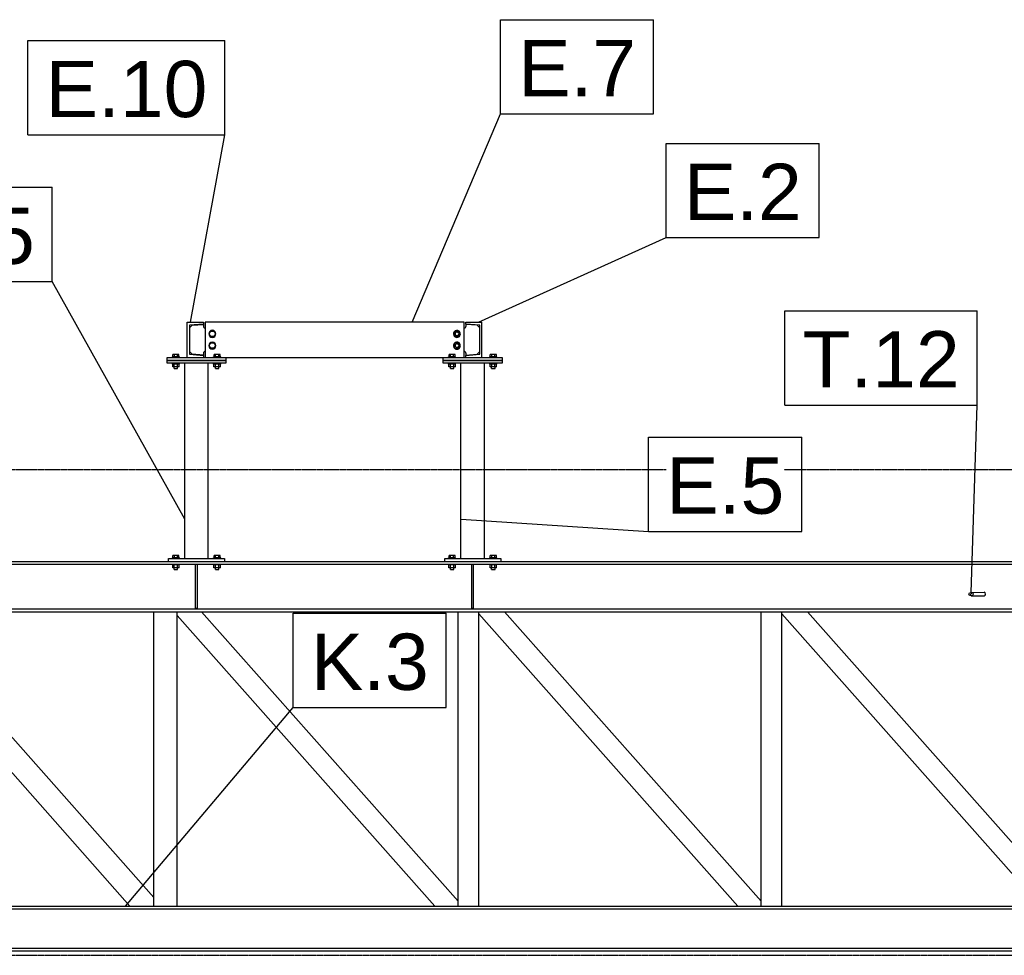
# Model space of a CAD drawing. Header units: millimetres. Extents: x -19654 to 22346, y -14260 to 15440.
# Tile 20 of 22: x 6765 to 10107, y 3150 to 6327. Entities that reach past the tile are written whole.
import ezdxf

# ---------------------------------------------------------------- set-up
doc = ezdxf.new("R2010")
doc.units = ezdxf.units.MM
doc.linetypes.add('DXK_LINE_DOT3', pattern=[5.9187, 2.979, -0.9799, 0.9799, -0.9799])
for name, color, linetype in [('TS_INNE_OBIEKTY', 7, 'Continuous'), ('TS_LINIE_WIDOCZNE', 7, 'Continuous'), ('TS_OPISY', 7, 'Continuous'), ('TS_OPISY_LINIE', 7, 'Continuous'), ('TS_OPISY_RAMKA', 7, 'Continuous'), ('TS_WYPELNIENIE', 7, 'Continuous')]:
    doc.layers.add(name, color=color, linetype=linetype)
doc.styles.add('Arial', font='ARIAL.TTF', dxfattribs={"height": 0.2})

# ---------------------------------------------------------------- blocks, each defined once
blk = doc.blocks.new('Part-305655477-1628 - 1303')
at = {"layer": 'TS_LINIE_WIDOCZNE', "color": 1, "linetype": 'Continuous'}
for p, q in [((5310.3, 3317), (10254.8, 3317)), ((5310.3, 3308), (10254.8, 3308)), ((5310.3, 3174), (10254.8, 3174)), ((5310.3, 3165), (10254.8, 3165))]:
    blk.add_line(p, q, dxfattribs=at)
blk = doc.blocks.new('GridLine-305655477-2471 - 1303')
at = {"layer": 'TS_INNE_OBIEKTY', "color": 4, "linetype": 'DXK_LINE_DOT3'}
blk.add_line((-16331.7, 4800), (18196.3, 4800), dxfattribs=at)
blk = doc.blocks.new('Part-305655477-1736 - 1303')
at = {"layer": 'TS_LINIE_WIDOCZNE', "color": 1, "linetype": 'Continuous'}
for p, q in [((8305.9, 4477), (8299.9, 4477)), ((8299.9, 4327), (8299.9, 4477)), ((8305.9, 4327), (8305.9, 4477)), ((8305.9, 4327), (8299.9, 4327))]:
    blk.add_line(p, q, dxfattribs=at)
blk = doc.blocks.new('Part-305655477-1680 - 1303')
at = {"layer": 'TS_LINIE_WIDOCZNE', "color": 1, "linetype": 'Continuous'}
for p, q in [((8323.2, 4309.7), (8323.2, 4316.5)), ((9281.5, 3333.3), (8410.7, 4316.5)), ((9202.4, 3317), (8323.2, 4309.7)), ((9281.5, 3317), (9281.5, 3333.3))]:
    blk.add_line(p, q, dxfattribs=at)
blk = doc.blocks.new('Bolt-305655477-2391 - 1303')
at = {"layer": 'TS_INNE_OBIEKTY', "color": 1, "linetype": 'Continuous'}
for p, q in [((7307.3, 5182.5), (7283.3, 5182.5)), ((7283.3, 5180), (7283.3, 5182.5)), ((7285, 5182.5), (7285, 5190)), ((7305.7, 5190), (7285, 5190)), ((7290.2, 5182.5), (7290.2, 5190)), ((7300.5, 5182.5), (7300.5, 5190)), ((7305.7, 5182.5), (7305.7, 5190)), ((7307.3, 5180), (7307.3, 5182.5)), ((7447.3, 5182.5), (7423.3, 5182.5)), ((7423.3, 5180), (7423.3, 5182.5)), ((7425, 5182.5), (7425, 5190)), ((7445.7, 5190), (7425, 5190)), ((7430.2, 5182.5), (7430.2, 5190)), ((7440.5, 5182.5), (7440.5, 5190)), ((7445.7, 5182.5), (7445.7, 5190)), ((7447.3, 5180), (7447.3, 5182.5)), ((7283.3, 5157.5), (7283.3, 5160)), ((7307.3, 5157.5), (7283.3, 5157.5)), ((7284.4, 5147.5), (7284.4, 5157.5)), ((7306.3, 5147.5), (7284.4, 5147.5)), ((7289.3, 5142.5), (7289.3, 5147.5)), ((7289.9, 5147.5), (7289.9, 5157.5)), ((7300.8, 5147.5), (7300.8, 5157.5)), ((7301.3, 5142.5), (7301.3, 5147.5)), ((7306.3, 5147.5), (7306.3, 5157.5)), ((7307.3, 5157.5), (7307.3, 5160)), ((7423.3, 5157.5), (7423.3, 5160)), ((7447.3, 5157.5), (7423.3, 5157.5)), ((7424.4, 5147.5), (7424.4, 5157.5)), ((7446.3, 5147.5), (7424.4, 5147.5)), ((7429.3, 5142.5), (7429.3, 5147.5)), ((7429.9, 5147.5), (7429.9, 5157.5)), ((7440.8, 5147.5), (7440.8, 5157.5)), ((7441.3, 5142.5), (7441.3, 5147.5)), ((7446.3, 5147.5), (7446.3, 5157.5)), ((7447.3, 5157.5), (7447.3, 5160)), ((7289.3, 5142.5), (7290.2, 5142.5)), ((7290.2, 5142.5), (7300.5, 5142.5)), ((7300.5, 5142.5), (7301.3, 5142.5)), ((7429.3, 5142.5), (7430.2, 5142.5)), ((7430.2, 5142.5), (7440.5, 5142.5)), ((7440.5, 5142.5), (7441.3, 5142.5))]:
    blk.add_line(p, q, dxfattribs=at)
blk = doc.blocks.new('Part-305655477-2390 - 1303')
at = {"layer": 'TS_LINIE_WIDOCZNE', "color": 1, "linetype": 'Continuous'}
for p, q in [((7265.3, 5170), (7465.3, 5170)), ((7265.3, 5160), (7265.3, 5170)), ((7465.3, 5160), (7265.3, 5160)), ((7465.3, 5170), (7465.3, 5160))]:
    blk.add_line(p, q, dxfattribs=at)
blk = doc.blocks.new('GridLine-305655477-2470 - 1303')
at = {"layer": 'TS_INNE_OBIEKTY', "color": 4, "linetype": 'DXK_LINE_DOT3'}
blk.add_line((-16331.7, 3150), (18196.3, 3150), dxfattribs=at)
blk = doc.blocks.new('Part-305655477-1659 - 1303')
at = {"layer": 'TS_LINIE_WIDOCZNE', "color": 1, "linetype": 'Continuous'}
for p, q in [((9281.5, 3317), (9281.5, 4316.5)), ((9351.5, 3317), (9351.5, 4316.5))]:
    blk.add_line(p, q, dxfattribs=at)
blk = doc.blocks.new('Part-305655477-1629 - 1303')
at = {"layer": 'TS_LINIE_WIDOCZNE', "color": 1, "linetype": 'Continuous'}
for p, q in [((5314.3, 4487.5), (10224.8, 4487.5)), ((5314.3, 4478), (10224.8, 4478)), ((5314.3, 4326), (10224.8, 4326)), ((5314.3, 4316.5), (10224.8, 4316.5))]:
    blk.add_line(p, q, dxfattribs=at)
blk = doc.blocks.new('Part-305655477-1701 - 1303')
at = {"layer": 'TS_WYPELNIENIE', "linetype": 'Continuous'}
h = blk.add_hatch(dxfattribs=at)
h.set_pattern_fill('', color=256, scale=70, style=0, pattern_type=0)
h.set_pattern_definition([(45, (9988.81, 4371.84), (-157.15, 157.15), [])])
h.paths.add_polyline_path([(9986.6, 4376.1), (9988.8, 4371.8), (9994.2, 4370.1), (9999.6, 4371.8), (10001.9, 4376), (9999.8, 4380.3), (9994.4, 4382.1), (9988.9, 4380.3)])
at = {"layer": 'TS_INNE_OBIEKTY', "color": 1, "linetype": 'Continuous'}
for p, q in [((9986.6, 4376.1), (9988.9, 4380.3)), ((9988.9, 4380.3), (9994.4, 4382.1)), ((9994.4, 4382.1), (9999.8, 4380.3)), ((9999.8, 4380.3), (10001.9, 4376)), ((9988.8, 4371.8), (9986.6, 4376.1)), ((9994.2, 4370.1), (9988.8, 4371.8)), ((9999.6, 4371.8), (9994.2, 4370.1)), ((10001.9, 4376), (9999.6, 4371.8))]:
    blk.add_line(p, q, dxfattribs=at)
at = {"layer": 'TS_LINIE_WIDOCZNE', "color": 1, "linetype": 'Continuous'}
for p, q in [((9994.4, 4382.1), (10038.9, 4382.7)), ((10042.2, 4380.9), (10038.9, 4382.7)), ((10043.5, 4376.6), (10042.2, 4380.9)), ((9994.2, 4370.1), (10038.8, 4370.7)), ((10038.8, 4370.7), (10042.1, 4372.4)), ((10042.1, 4372.4), (10043.5, 4376.6))]:
    blk.add_line(p, q, dxfattribs=at)
blk = doc.blocks.new('Part-305655477-1665 - 1303')
at = {"layer": 'TS_LINIE_WIDOCZNE', "color": 1, "linetype": 'Continuous'}
for p, q in [((8253.2, 3317), (8253.2, 4316.5)), ((8323.2, 3317), (8323.2, 4316.5))]:
    blk.add_line(p, q, dxfattribs=at)
blk = doc.blocks.new('Part-305655477-1668 - 1303')
at = {"layer": 'TS_LINIE_WIDOCZNE', "color": 1, "linetype": 'Continuous'}
for p, q in [((7219.9, 3317), (7219.9, 4316.5)), ((7299.9, 3317), (7299.9, 4316.5))]:
    blk.add_line(p, q, dxfattribs=at)
blk = doc.blocks.new('Part-305655477-1674 - 1303')
at = {"layer": 'TS_LINIE_WIDOCZNE', "color": 1, "linetype": 'Continuous'}
for p, q in [((6271.6, 4296.5), (6271.6, 4316.5)), ((7219.9, 3346.5), (6360.8, 4316.5)), ((7139.2, 3317), (6271.6, 4296.5)), ((7219.9, 3317), (7219.9, 3346.5))]:
    blk.add_line(p, q, dxfattribs=at)
blk = doc.blocks.new('Part-305655477-1677 - 1303')
at = {"layer": 'TS_LINIE_WIDOCZNE', "color": 1, "linetype": 'Continuous'}
for p, q in [((8253.2, 3333.3), (7382.4, 4316.5)), ((8174.1, 3317), (7299.9, 4304.1)), ((8253.2, 3317), (8253.2, 3333.3))]:
    blk.add_line(p, q, dxfattribs=at)
blk = doc.blocks.new('Part-305655477-1683 - 1303')
at = {"layer": 'TS_LINIE_WIDOCZNE', "color": 1, "linetype": 'Continuous'}
for p, q in [((9351.5, 4309.7), (9351.5, 4316.5)), ((10287.8, 3358.1), (9439, 4316.5)), ((10230.7, 3317), (9351.5, 4309.7))]:
    blk.add_line(p, q, dxfattribs=at)
blk = doc.blocks.new('Part-305655477-2387 - 1303')
at = {"layer": 'TS_LINIE_WIDOCZNE', "color": 1, "linetype": 'Continuous'}
for p, q in [((8274.1, 5300), (7394.1, 5300)), ((7394.1, 5300), (7394.1, 5180)), ((8274.1, 5180), (8274.1, 5300)), ((7465.3, 5180), (8202.9, 5180))]:
    blk.add_line(p, q, dxfattribs=at)
blk = doc.blocks.new('Part-305655477-1739 - 1303')
at = {"layer": 'TS_LINIE_WIDOCZNE', "color": 1, "linetype": 'Continuous'}
for p, q in [((7368.4, 4477), (7362.4, 4477)), ((7362.4, 4327), (7362.4, 4477)), ((7368.4, 4327), (7368.4, 4477)), ((7368.4, 4327), (7362.4, 4327))]:
    blk.add_line(p, q, dxfattribs=at)
blk = doc.blocks.new('Part-305655477-2383 - 1303')
at = {"layer": 'TS_LINIE_WIDOCZNE', "color": 1, "linetype": 'Continuous'}
for p, q in [((7334.1, 5180), (7334.1, 5300)), ((7334.1, 5300), (7389.1, 5300)), ((7389.1, 5293.2), (7341.1, 5289.4)), ((7341.1, 5289.4), (7341.1, 5190.6)), ((7389.1, 5300), (7389.1, 5293.2)), ((7341.1, 5190.6), (7389.1, 5186.8)), ((7389.1, 5186.8), (7389.1, 5180))]:
    blk.add_line(p, q, dxfattribs=at)
blk = doc.blocks.new('Part-305655477-2384 - 1303')
at = {"layer": 'TS_LINIE_WIDOCZNE', "color": 1, "linetype": 'Continuous'}
for p, q in [((8279.1, 5293.2), (8279.1, 5300)), ((8279.1, 5300), (8334.1, 5300)), ((8327.1, 5289.4), (8279.1, 5293.2)), ((8327.1, 5190.6), (8327.1, 5289.4)), ((8334.1, 5180), (8334.1, 5300)), ((8279.1, 5186.8), (8327.1, 5190.6)), ((8279.1, 5180), (8279.1, 5186.8))]:
    blk.add_line(p, q, dxfattribs=at)
blk = doc.blocks.new('Part-305655477-2385 - 1303')
at = {"layer": 'TS_LINIE_WIDOCZNE', "color": 1, "linetype": 'Continuous'}
for p, q in [((7325.3, 4497.5), (7325.3, 5160)), ((7405.3, 4497.5), (7405.3, 5160))]:
    blk.add_line(p, q, dxfattribs=at)
blk = doc.blocks.new('Part-305655477-2386 - 1303')
at = {"layer": 'TS_LINIE_WIDOCZNE', "color": 1, "linetype": 'Continuous'}
for p, q in [((8262.9, 4497.5), (8262.9, 5160)), ((8342.9, 4497.5), (8342.9, 5160))]:
    blk.add_line(p, q, dxfattribs=at)
blk = doc.blocks.new('Part-305655477-2389 - 1303')
at = {"layer": 'TS_LINIE_WIDOCZNE', "color": 1, "linetype": 'Continuous'}
for p, q in [((7265.3, 5180), (7465.3, 5180)), ((7265.3, 5170), (7265.3, 5180)), ((7465.3, 5170), (7265.3, 5170)), ((7465.3, 5180), (7465.3, 5170))]:
    blk.add_line(p, q, dxfattribs=at)
blk = doc.blocks.new('Part-305655477-2393 - 1303')
at = {"layer": 'TS_LINIE_WIDOCZNE', "color": 1, "linetype": 'Continuous'}
for p, q in [((7341.1, 5280.1), (7350.1, 5289.1)), ((7350.1, 5289.1), (7389.1, 5292.2)), ((7389.1, 5292.2), (7389.1, 5285)), ((7389.1, 5285), (7389.3, 5283.5)), ((7389.3, 5283.5), (7390.1, 5282.1)), ((7390.1, 5282.1), (7391.2, 5281)), ((7391.2, 5281), (7392.6, 5280.2)), ((7392.6, 5280.2), (7394.1, 5280)), ((7350.1, 5190.9), (7341.1, 5199.9)), ((7389.1, 5187.8), (7350.1, 5190.9)), ((7389.3, 5196.5), (7389.1, 5195)), ((7389.1, 5195), (7389.1, 5187.8)), ((7390.1, 5197.9), (7389.3, 5196.5)), ((7391.2, 5199), (7390.1, 5197.9)), ((7392.6, 5199.8), (7391.2, 5199)), ((7394.1, 5200), (7392.6, 5199.8))]:
    blk.add_line(p, q, dxfattribs=at)
blk = doc.blocks.new('Bolt-305655477-2394 - 1303')
at = {"layer": 'TS_INNE_OBIEKTY', "color": 1, "linetype": 'Continuous'}
for p, q in [((7408.7, 5260), (7413.9, 5269)), ((7413.9, 5251), (7408.7, 5260)), ((7413.9, 5269), (7424.3, 5269)), ((7424.3, 5251), (7413.9, 5251)), ((7424.3, 5269), (7429.5, 5260)), ((7429.5, 5260), (7424.3, 5251)), ((7408.7, 5220), (7413.9, 5229)), ((7413.9, 5211), (7408.7, 5220)), ((7413.9, 5229), (7424.3, 5229)), ((7424.3, 5229), (7429.5, 5220)), ((7429.5, 5220), (7424.3, 5211)), ((7424.3, 5211), (7413.9, 5211))]:
    blk.add_line(p, q, dxfattribs=at)
for centre, start, end in [((7419.1, 5260), 360, 180), ((7419.1, 5260), 180, 360), ((7419.1, 5220), 360, 180), ((7419.1, 5220), 180, 360)]:
    blk.add_arc(centre, 12, start, end, dxfattribs=at)
blk = doc.blocks.new('Part-305655477-2396 - 1303')
at = {"layer": 'TS_LINIE_WIDOCZNE', "color": 1, "linetype": 'Continuous'}
for p, q in [((8202.9, 5180), (8402.9, 5180)), ((8202.9, 5170), (8202.9, 5180)), ((8402.9, 5170), (8202.9, 5170)), ((8402.9, 5180), (8402.9, 5170))]:
    blk.add_line(p, q, dxfattribs=at)
blk = doc.blocks.new('Part-305655477-2397 - 1303')
at = {"layer": 'TS_LINIE_WIDOCZNE', "color": 1, "linetype": 'Continuous'}
for p, q in [((8202.9, 5170), (8402.9, 5170)), ((8202.9, 5160), (8202.9, 5170)), ((8402.9, 5160), (8202.9, 5160)), ((8402.9, 5170), (8402.9, 5160))]:
    blk.add_line(p, q, dxfattribs=at)
blk = doc.blocks.new('Bolt-305655477-2398 - 1303')
at = {"layer": 'TS_INNE_OBIEKTY', "color": 1, "linetype": 'Continuous'}
for p, q in [((8244.9, 5182.5), (8220.9, 5182.5)), ((8220.9, 5180), (8220.9, 5182.5)), ((8222.5, 5182.5), (8222.5, 5190)), ((8243.2, 5190), (8222.5, 5190)), ((8227.7, 5182.5), (8227.7, 5190)), ((8238, 5182.5), (8238, 5190)), ((8243.2, 5182.5), (8243.2, 5190)), ((8244.9, 5180), (8244.9, 5182.5)), ((8384.9, 5182.5), (8360.9, 5182.5)), ((8360.9, 5180), (8360.9, 5182.5)), ((8362.5, 5182.5), (8362.5, 5190)), ((8383.2, 5190), (8362.5, 5190)), ((8367.7, 5182.5), (8367.7, 5190)), ((8378, 5182.5), (8378, 5190)), ((8383.2, 5182.5), (8383.2, 5190)), ((8384.9, 5180), (8384.9, 5182.5)), ((8220.9, 5157.5), (8220.9, 5160)), ((8244.9, 5157.5), (8220.9, 5157.5)), ((8221.9, 5147.5), (8221.9, 5157.5)), ((8243.8, 5147.5), (8221.9, 5147.5)), ((8226.9, 5142.5), (8226.9, 5147.5)), ((8227.4, 5147.5), (8227.4, 5157.5)), ((8238.3, 5147.5), (8238.3, 5157.5)), ((8238.9, 5142.5), (8238.9, 5147.5)), ((8243.8, 5147.5), (8243.8, 5157.5)), ((8244.9, 5157.5), (8244.9, 5160)), ((8360.9, 5157.5), (8360.9, 5160)), ((8384.9, 5157.5), (8360.9, 5157.5)), ((8361.9, 5147.5), (8361.9, 5157.5)), ((8383.8, 5147.5), (8361.9, 5147.5)), ((8366.9, 5142.5), (8366.9, 5147.5)), ((8367.4, 5147.5), (8367.4, 5157.5)), ((8378.3, 5147.5), (8378.3, 5157.5)), ((8378.9, 5142.5), (8378.9, 5147.5)), ((8383.8, 5147.5), (8383.8, 5157.5)), ((8384.9, 5157.5), (8384.9, 5160)), ((8226.9, 5142.5), (8227.7, 5142.5)), ((8227.7, 5142.5), (8238, 5142.5)), ((8238, 5142.5), (8238.9, 5142.5)), ((8366.9, 5142.5), (8367.7, 5142.5)), ((8367.7, 5142.5), (8378, 5142.5)), ((8378, 5142.5), (8378.9, 5142.5))]:
    blk.add_line(p, q, dxfattribs=at)
blk = doc.blocks.new('Part-305655477-2400 - 1303')
at = {"layer": 'TS_LINIE_WIDOCZNE', "color": 1, "linetype": 'Continuous'}
for p, q in [((8275.6, 5280.2), (8277, 5281)), ((8277, 5281), (8278.1, 5282.1)), ((8278.1, 5282.1), (8278.9, 5283.5)), ((8278.9, 5283.5), (8279.1, 5285)), ((8318.1, 5289.1), (8279.1, 5292.2)), ((8279.1, 5292.2), (8279.1, 5285)), ((8327.1, 5280.1), (8318.1, 5289.1)), ((8274.1, 5280), (8275.6, 5280.2)), ((8275.6, 5199.8), (8274.1, 5200)), ((8277, 5199), (8275.6, 5199.8)), ((8278.1, 5197.9), (8277, 5199)), ((8278.9, 5196.5), (8278.1, 5197.9)), ((8279.1, 5195), (8278.9, 5196.5)), ((8279.1, 5195), (8279.1, 5187.8)), ((8279.1, 5187.8), (8318.1, 5190.9)), ((8318.1, 5190.9), (8327.1, 5199.9))]:
    blk.add_line(p, q, dxfattribs=at)
blk = doc.blocks.new('Bolt-305655477-2401 - 1303')
at = {"layer": 'TS_INNE_OBIEKTY', "color": 1, "linetype": 'Continuous'}
for p, q in [((8243.6, 5269.5), (8238.1, 5260)), ((8238.1, 5260), (8243.6, 5250.5)), ((8254.6, 5269.5), (8243.6, 5269.5)), ((8243.6, 5250.5), (8254.6, 5250.5)), ((8260.1, 5260), (8254.6, 5269.5)), ((8254.6, 5250.5), (8260.1, 5260)), ((8243.6, 5229.5), (8238.1, 5220)), ((8238.1, 5220), (8243.6, 5210.5)), ((8254.6, 5229.5), (8243.6, 5229.5)), ((8260.1, 5220), (8254.6, 5229.5)), ((8254.6, 5210.5), (8260.1, 5220)), ((8243.6, 5210.5), (8254.6, 5210.5))]:
    blk.add_line(p, q, dxfattribs=at)
for centre, radius, start, end in [((8249.1, 5260), 12, 30, 210), ((8249.1, 5260), 12, 210, 30), ((8249.1, 5260), 6, 30, 210), ((8249.1, 5260), 6, 210, 30), ((8249.1, 5220), 12, 30, 210), ((8249.1, 5220), 12, 210, 30), ((8249.1, 5220), 6, 30, 210), ((8249.1, 5220), 6, 210, 30)]:
    blk.add_arc(centre, radius, start, end, dxfattribs=at)
blk = doc.blocks.new('Part-305655477-2403 - 1303')
at = {"layer": 'TS_LINIE_WIDOCZNE', "color": 1, "linetype": 'Continuous'}
for p, q in [((7270.3, 4487.5), (7270.3, 4497.5)), ((7270.3, 4497.5), (7460.3, 4497.5)), ((7460.3, 4497.5), (7460.3, 4487.5))]:
    blk.add_line(p, q, dxfattribs=at)
blk = doc.blocks.new('Bolt-305655477-2406 - 1303')
at = {"layer": 'TS_INNE_OBIEKTY', "color": 1, "linetype": 'Continuous'}
for p, q in [((7307.3, 4500), (7283.3, 4500)), ((7283.3, 4497.5), (7283.3, 4500)), ((7285, 4500), (7285, 4507.5)), ((7305.7, 4507.5), (7285, 4507.5)), ((7290.2, 4500), (7290.2, 4507.5)), ((7300.5, 4500), (7300.5, 4507.5)), ((7305.7, 4500), (7305.7, 4507.5)), ((7307.3, 4497.5), (7307.3, 4500)), ((7447.3, 4500), (7423.3, 4500)), ((7423.3, 4497.5), (7423.3, 4500)), ((7425, 4500), (7425, 4507.5)), ((7445.7, 4507.5), (7425, 4507.5)), ((7430.2, 4500), (7430.2, 4507.5)), ((7440.5, 4500), (7440.5, 4507.5)), ((7445.7, 4500), (7445.7, 4507.5)), ((7447.3, 4497.5), (7447.3, 4500)), ((7283.3, 4475.5), (7283.3, 4478)), ((7307.3, 4475.5), (7283.3, 4475.5)), ((7284.4, 4465.5), (7284.4, 4475.5)), ((7306.3, 4465.5), (7284.4, 4465.5)), ((7289.3, 4460), (7289.3, 4465.5)), ((7289.3, 4460), (7290.2, 4460)), ((7289.9, 4465.5), (7289.9, 4475.5)), ((7290.2, 4460), (7300.5, 4460)), ((7300.5, 4460), (7301.3, 4460)), ((7300.8, 4465.5), (7300.8, 4475.5)), ((7301.3, 4460), (7301.3, 4465.5)), ((7306.3, 4465.5), (7306.3, 4475.5)), ((7307.3, 4475.5), (7307.3, 4478)), ((7423.3, 4475.5), (7423.3, 4478)), ((7447.3, 4475.5), (7423.3, 4475.5)), ((7424.4, 4465.5), (7424.4, 4475.5)), ((7446.3, 4465.5), (7424.4, 4465.5)), ((7429.3, 4460), (7429.3, 4465.5)), ((7429.3, 4460), (7430.2, 4460)), ((7429.9, 4465.5), (7429.9, 4475.5)), ((7430.2, 4460), (7440.5, 4460)), ((7440.5, 4460), (7441.3, 4460)), ((7440.8, 4465.5), (7440.8, 4475.5)), ((7441.3, 4460), (7441.3, 4465.5)), ((7446.3, 4465.5), (7446.3, 4475.5)), ((7447.3, 4475.5), (7447.3, 4478))]:
    blk.add_line(p, q, dxfattribs=at)
blk = doc.blocks.new('Part-305655477-2408 - 1303')
at = {"layer": 'TS_LINIE_WIDOCZNE', "color": 1, "linetype": 'Continuous'}
for p, q in [((8207.9, 4487.5), (8207.9, 4497.5)), ((8207.9, 4497.5), (8397.9, 4497.5)), ((8397.9, 4497.5), (8397.9, 4487.5))]:
    blk.add_line(p, q, dxfattribs=at)
blk = doc.blocks.new('Bolt-305655477-2411 - 1303')
at = {"layer": 'TS_INNE_OBIEKTY', "color": 1, "linetype": 'Continuous'}
for p, q in [((8244.9, 4500), (8220.9, 4500)), ((8220.9, 4497.5), (8220.9, 4500)), ((8222.5, 4500), (8222.5, 4507.5)), ((8243.2, 4507.5), (8222.5, 4507.5)), ((8227.7, 4500), (8227.7, 4507.5)), ((8238.1, 4500), (8238.1, 4507.5)), ((8243.2, 4500), (8243.2, 4507.5)), ((8244.9, 4497.5), (8244.9, 4500)), ((8384.9, 4500), (8360.9, 4500)), ((8360.9, 4497.5), (8360.9, 4500)), ((8362.5, 4500), (8362.5, 4507.5)), ((8383.2, 4507.5), (8362.5, 4507.5)), ((8367.7, 4500), (8367.7, 4507.5)), ((8378.1, 4500), (8378.1, 4507.5)), ((8383.2, 4500), (8383.2, 4507.5)), ((8384.9, 4497.5), (8384.9, 4500)), ((8220.9, 4475.5), (8220.9, 4478)), ((8244.9, 4475.5), (8220.9, 4475.5)), ((8221.9, 4465.5), (8221.9, 4475.5)), ((8243.8, 4465.5), (8221.9, 4465.5)), ((8226.9, 4460), (8226.9, 4465.5)), ((8226.9, 4460), (8227.7, 4460)), ((8227.4, 4465.5), (8227.4, 4475.5)), ((8227.7, 4460), (8238.1, 4460)), ((8238.1, 4460), (8238.9, 4460)), ((8238.3, 4465.5), (8238.3, 4475.5)), ((8238.9, 4460), (8238.9, 4465.5)), ((8243.8, 4465.5), (8243.8, 4475.5)), ((8244.9, 4475.5), (8244.9, 4478)), ((8360.9, 4475.5), (8360.9, 4478)), ((8384.9, 4475.5), (8360.9, 4475.5)), ((8361.9, 4465.5), (8361.9, 4475.5)), ((8383.8, 4465.5), (8361.9, 4465.5)), ((8366.9, 4460), (8366.9, 4465.5)), ((8366.9, 4460), (8367.7, 4460)), ((8367.4, 4465.5), (8367.4, 4475.5)), ((8367.7, 4460), (8378.1, 4460)), ((8378.1, 4460), (8378.9, 4460)), ((8378.3, 4465.5), (8378.3, 4475.5)), ((8378.9, 4460), (8378.9, 4465.5)), ((8383.8, 4465.5), (8383.8, 4475.5)), ((8384.9, 4475.5), (8384.9, 4478))]:
    blk.add_line(p, q, dxfattribs=at)
blk = doc.blocks.new('Mark-305655477-3367 - 1303')
at = {"layer": 'TS_OPISY_LINIE', "linetype": 'Continuous'}
blk.add_line((7345.4, 5299.5), (7461.4, 5935.9), dxfattribs=at)
at = {"layer": 'TS_OPISY_RAMKA', "linetype": 'Continuous'}
for p, q in [((6793.2, 6255.9), (7461.4, 6255.9)), ((6793.2, 5935.9), (6793.2, 6255.9)), ((7461.4, 5935.9), (7461.4, 6255.9)), ((6793.2, 5935.9), (7461.4, 5935.9))]:
    blk.add_line(p, q, dxfattribs=at)
blk.add_wipeout([(7401.4, 5995.9), (7401.4, 6195.9), (6853.2, 6195.9), (6853.2, 5995.9)]).dxf.layer = 'TS_OPISY_LINIE'
blk.add_wipeout([(7401.4, 5995.9), (7401.4, 6195.9), (6853.2, 6195.9), (6853.2, 5995.9)]).dxf.layer = 'TS_OPISY_LINIE'
at = {"layer": 'TS_OPISY', "style": 'Arial'}
blk.add_text('E.10', height=191.02, dxfattribs=at).set_placement((6853.2, 5995.9))
blk = doc.blocks.new('Mark-305655477-3368 - 1303')
at = {"layer": 'TS_OPISY_LINIE', "linetype": 'Continuous'}
blk.add_line((8322.8, 5299.5), (8959.2, 5586.7), dxfattribs=at)
at = {"layer": 'TS_OPISY_RAMKA', "linetype": 'Continuous'}
for p, q in [((8959.2, 5906.7), (9479.2, 5906.7)), ((8959.2, 5586.7), (8959.2, 5906.7)), ((9479.2, 5586.7), (9479.2, 5906.7)), ((8959.2, 5586.7), (9479.2, 5586.7))]:
    blk.add_line(p, q, dxfattribs=at)
blk.add_wipeout([(9419.2, 5646.7), (9419.2, 5846.7), (9019.2, 5846.7), (9019.2, 5646.7)]).dxf.layer = 'TS_OPISY_LINIE'
blk.add_wipeout([(9419.2, 5646.7), (9419.2, 5846.7), (9019.2, 5846.7), (9019.2, 5646.7)]).dxf.layer = 'TS_OPISY_LINIE'
at = {"layer": 'TS_OPISY', "style": 'Arial'}
blk.add_text('E.2', height=191.02, dxfattribs=at).set_placement((9019.2, 5646.7))
blk = doc.blocks.new('Mark-305655477-3346 - 1303')
at = {"layer": 'TS_OPISY_LINIE', "linetype": 'Continuous'}
blk.add_line((7124.2, 3316.5), (7693.1, 3991.2), dxfattribs=at)
at = {"layer": 'TS_OPISY_RAMKA', "linetype": 'Continuous'}
for p, q in [((7693.1, 4311.2), (8213.1, 4311.2)), ((7693.1, 3991.2), (7693.1, 4311.2)), ((8213.1, 3991.2), (8213.1, 4311.2)), ((7693.1, 3991.2), (8213.1, 3991.2))]:
    blk.add_line(p, q, dxfattribs=at)
blk.add_wipeout([(8153.1, 4051.2), (8153.1, 4251.2), (7753.1, 4251.2), (7753.1, 4051.2)]).dxf.layer = 'TS_OPISY_LINIE'
blk.add_wipeout([(8153.1, 4051.2), (8153.1, 4251.2), (7753.1, 4251.2), (7753.1, 4051.2)]).dxf.layer = 'TS_OPISY_LINIE'
at = {"layer": 'TS_OPISY', "style": 'Arial'}
blk.add_text('K.3', height=191.02, dxfattribs=at).set_placement((7753.1, 4051.2))
blk = doc.blocks.new('Mark-305655477-3347 - 1303')
at = {"layer": 'TS_OPISY_LINIE', "linetype": 'Continuous'}
blk.add_line((9994.3, 4381.7), (10015.2, 5018.1), dxfattribs=at)
at = {"layer": 'TS_OPISY_RAMKA', "linetype": 'Continuous'}
for p, q in [((9361.8, 5338.1), (10015.2, 5338.1)), ((9361.8, 5018.1), (9361.8, 5338.1)), ((10015.2, 5018.1), (10015.2, 5338.1)), ((9361.8, 5018.1), (10015.2, 5018.1))]:
    blk.add_line(p, q, dxfattribs=at)
blk.add_wipeout([(9955.2, 5078.1), (9955.2, 5278.1), (9421.8, 5278.1), (9421.8, 5078.1)]).dxf.layer = 'TS_OPISY_LINIE'
blk.add_wipeout([(9955.2, 5078.1), (9955.2, 5278.1), (9421.8, 5278.1), (9421.8, 5078.1)]).dxf.layer = 'TS_OPISY_LINIE'
at = {"layer": 'TS_OPISY', "style": 'Arial'}
blk.add_text('T.12', height=191.02, dxfattribs=at).set_placement((9421.8, 5078.1))
blk = doc.blocks.new('Mark-305655477-3369 - 1303')
at = {"layer": 'TS_OPISY_LINIE', "linetype": 'Continuous'}
blk.add_line((7325.8, 4630.3), (6875.8, 5437.6), dxfattribs=at)
at = {"layer": 'TS_OPISY_RAMKA', "linetype": 'Continuous'}
for p, q in [((6355.8, 5757.6), (6875.8, 5757.6)), ((6355.8, 5437.6), (6355.8, 5757.6)), ((6875.8, 5437.6), (6875.8, 5757.6)), ((6355.8, 5437.6), (6875.8, 5437.6))]:
    blk.add_line(p, q, dxfattribs=at)
blk.add_wipeout([(6815.8, 5497.6), (6815.8, 5697.6), (6415.8, 5697.6), (6415.8, 5497.6)]).dxf.layer = 'TS_OPISY_LINIE'
blk.add_wipeout([(6815.8, 5497.6), (6815.8, 5697.6), (6415.8, 5697.6), (6415.8, 5497.6)]).dxf.layer = 'TS_OPISY_LINIE'
at = {"layer": 'TS_OPISY', "style": 'Arial'}
blk.add_text('E.5', height=191.02, dxfattribs=at).set_placement((6415.8, 5497.6))
blk = doc.blocks.new('Mark-305655477-3370 - 1303')
at = {"layer": 'TS_OPISY_LINIE', "linetype": 'Continuous'}
blk.add_line((8263.3, 4630.3), (8899.7, 4589.3), dxfattribs=at)
at = {"layer": 'TS_OPISY_RAMKA', "linetype": 'Continuous'}
for p, q in [((8899.7, 4909.3), (9419.7, 4909.3)), ((8899.7, 4589.3), (8899.7, 4909.3)), ((9419.7, 4589.3), (9419.7, 4909.3)), ((8899.7, 4589.3), (9419.7, 4589.3))]:
    blk.add_line(p, q, dxfattribs=at)
blk.add_wipeout([(9359.7, 4649.3), (9359.7, 4849.3), (8959.7, 4849.3), (8959.7, 4649.3)]).dxf.layer = 'TS_OPISY_LINIE'
blk.add_wipeout([(9359.7, 4649.3), (9359.7, 4849.3), (8959.7, 4849.3), (8959.7, 4649.3)]).dxf.layer = 'TS_OPISY_LINIE'
at = {"layer": 'TS_OPISY', "style": 'Arial'}
blk.add_text('E.5', height=191.02, dxfattribs=at).set_placement((8959.7, 4649.3))
blk = doc.blocks.new('Mark-305655477-3371 - 1303')
at = {"layer": 'TS_OPISY_LINIE', "linetype": 'Continuous'}
blk.add_line((8097.8, 5299.5), (8396.9, 6006.7), dxfattribs=at)
at = {"layer": 'TS_OPISY_RAMKA', "linetype": 'Continuous'}
for p, q in [((8396.9, 6326.7), (8916.9, 6326.7)), ((8396.9, 6006.7), (8396.9, 6326.7)), ((8916.9, 6006.7), (8916.9, 6326.7)), ((8396.9, 6006.7), (8916.9, 6006.7))]:
    blk.add_line(p, q, dxfattribs=at)
blk.add_wipeout([(8856.9, 6066.7), (8856.9, 6266.7), (8456.9, 6266.7), (8456.9, 6066.7)]).dxf.layer = 'TS_OPISY_LINIE'
blk.add_wipeout([(8856.9, 6066.7), (8856.9, 6266.7), (8456.9, 6266.7), (8456.9, 6066.7)]).dxf.layer = 'TS_OPISY_LINIE'
at = {"layer": 'TS_OPISY', "style": 'Arial'}
blk.add_text('E.7', height=191.02, dxfattribs=at).set_placement((8456.9, 6066.7))

msp = doc.modelspace()

# ---------------------------------------------------------------- block references
for name in ['Part-305655477-2383 - 1303', 'Part-305655477-2393 - 1303', 'Part-305655477-2387 - 1303', 'Part-305655477-2400 - 1303', 'Part-305655477-2384 - 1303', 'Bolt-305655477-2394 - 1303', 'Bolt-305655477-2401 - 1303', 'Bolt-305655477-2391 - 1303', 'Bolt-305655477-2398 - 1303', 'Part-305655477-2389 - 1303', 'Part-305655477-2390 - 1303', 'Part-305655477-2385 - 1303', 'Part-305655477-2396 - 1303', 'Part-305655477-2397 - 1303', 'Part-305655477-2386 - 1303', 'GridLine-305655477-2471 - 1303', 'Part-305655477-1629 - 1303', 'Part-305655477-2403 - 1303', 'Bolt-305655477-2406 - 1303', 'Part-305655477-2408 - 1303', 'Bolt-305655477-2411 - 1303', 'Part-305655477-1739 - 1303', 'Part-305655477-1736 - 1303', 'Part-305655477-1701 - 1303', 'Part-305655477-1674 - 1303', 'Part-305655477-1668 - 1303', 'Part-305655477-1677 - 1303', 'Part-305655477-1665 - 1303', 'Part-305655477-1680 - 1303', 'Part-305655477-1659 - 1303', 'Part-305655477-1683 - 1303', 'GridLine-305655477-2470 - 1303', 'Part-305655477-1628 - 1303']:
    msp.add_blockref(name, (0, 0))

# ---------------------------------------------------------------- next in the draw order: block references
for name in ['Mark-305655477-3367 - 1303', 'Mark-305655477-3368 - 1303', 'Mark-305655477-3346 - 1303']:
    msp.add_blockref(name, (0, 0))

# ---------------------------------------------------------------- next in the draw order: block references
for name in ['Mark-305655477-3371 - 1303', 'Mark-305655477-3369 - 1303', 'Mark-305655477-3347 - 1303']:
    msp.add_blockref(name, (0, 0))

# ---------------------------------------------------------------- next in the draw order: block references
msp.add_blockref('Mark-305655477-3370 - 1303', (0, 0))

doc.saveas('drawing.dxf')
